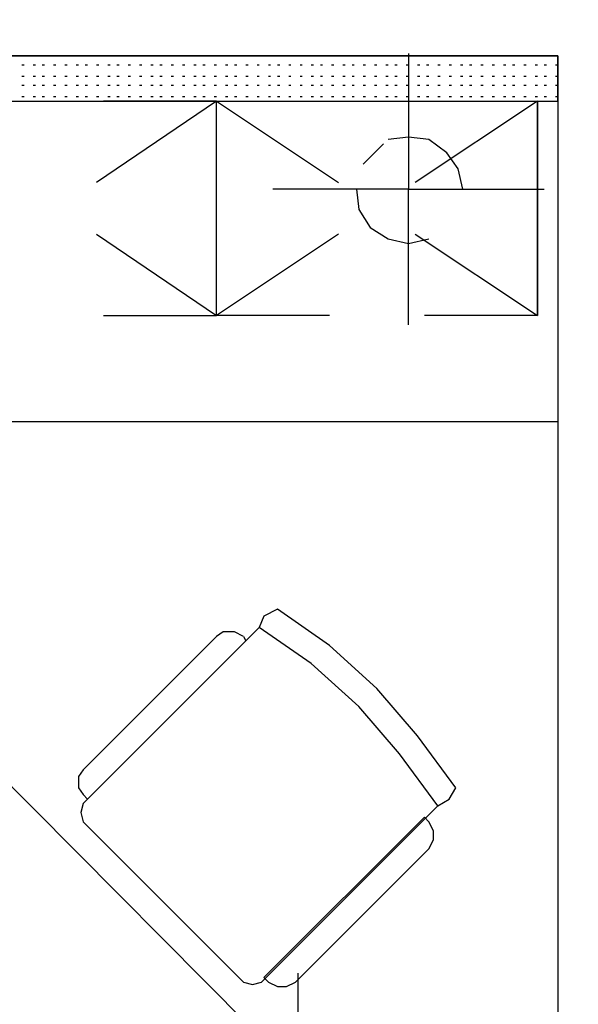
# Model space of a CAD drawing. Header units: millimetres. Extents: x 46 to 491, y -41 to 547.
# Tile 46 of 140: x 149 to 159, y 93 to 111. Entities that reach past the tile are written whole.
import ezdxf
from ezdxf import colors
from ezdxf.entities.mleader import LeaderData, LeaderLine
from ezdxf.math import Vec2, Vec3

# ---------------------------------------------------------------- set-up
doc = ezdxf.new("R2010")
doc.units = ezdxf.units.MM
doc.header["$LTSCALE"] = 10
doc.layers.add('_IE_adresy', color=173, linetype='Continuous')
doc.layers.add('xref', color=252, linetype='Continuous')
doc.styles.add('EEP_adresy', font='ARIALNI.TTF', dxfattribs={"width": 0.9, "height": 20})

# ---------------------------------------------------------------- blocks, each defined once
blk = doc.blocks.new('stacja')
at = {"color": 9, "lineweight": 25}
for points in [[(70.231, 59.351333), (104.605667, 59.351333), (104.605667, 60.198), (20.616334, 60.198), (20.616334, 59.351333)], [(101.811667, 60.240333), (101.811667, 57.700333), (104.351667, 57.700333)], [(96.096667, 55.329666), (98.213334, 55.329666), (98.213334, 59.351333), (95.969667, 57.827333)], [(98.213334, 59.351333), (96.096667, 59.351333)], [(100.33, 55.329666), (98.213334, 55.329666), (98.213334, 59.351333), (100.499334, 57.827333)], [(101.938667, 56.853666), (104.224667, 55.329666), (104.224667, 59.351333), (101.938667, 57.827333)], [(102.108, 59.351333), (104.224667, 59.351333), (104.224667, 55.329666), (102.108, 55.329666)], [(102.827667, 57.700333), (102.743, 58.081333), (102.531334, 58.377666), (102.192667, 58.631666), (101.811667, 58.674), (101.430667, 58.631666)], [(100.965, 58.166), (101.346, 58.547)], [(101.811667, 55.160333), (101.811667, 57.700333), (99.271667, 57.700333)], [(100.838, 57.700333), (100.880334, 57.319333), (101.092, 56.980666), (101.430667, 56.769), (101.811667, 56.684333), (102.192667, 56.769)], [(102.827667, 57.700333), (102.87, 57.700333)], [(95.969667, 56.853666), (98.213334, 55.329666)], [(100.499334, 56.853666), (98.213334, 55.329666)], [(99.356334, 49.826333), (99.102334, 49.699333), (99.017667, 49.487666)], [(102.362, 46.143333), (102.573667, 46.270333), (102.700667, 46.482), (101.981, 47.455666), (101.219, 48.344666), (100.33, 49.149), (99.356334, 49.826333)], [(102.362, 46.143333), (101.642334, 47.117), (100.880334, 48.006), (99.991334, 48.810333), (99.017667, 49.487666)], [(98.721334, 49.318333), (98.763667, 49.233666), (95.800334, 46.270333), (95.715667, 46.355)], [(98.213334, 49.318333), (95.715667, 46.820666)], [(98.721334, 49.318333), (98.552, 49.403), (98.340334, 49.403), (98.213334, 49.318333)], [(95.715667, 46.820666), (95.631, 46.693666), (95.631, 46.482), (95.715667, 46.355)], [(95.715667, 46.185666), (95.673334, 46.016333), (95.715667, 45.847)], [(102.192667, 45.847), (102.108, 45.931666), (99.102334, 42.926), (99.187, 42.841333)], [(102.192667, 45.339), (102.277334, 45.508333), (102.277334, 45.677666), (102.192667, 45.847)], [(98.721334, 42.841333), (98.890667, 42.799), (99.06, 42.841333)], [(99.187, 42.841333), (99.356334, 42.756666), (99.525667, 42.756666), (99.695, 42.841333)]]:
    blk.add_lwpolyline(points, dxfattribs=at)
blk.add_lwpolyline([(93.98, 46.905333), (88.307334, 41.232666), (93.98, 35.602333), (99.610334, 41.232666)], close=True, dxfattribs=at)
for points in [[(20.616334, 60.198), (20.616334, 60.198), (104.605667, 60.198), (104.605667, 60.198)], [(104.605667, 60.198), (104.605667, 60.198), (104.605667, 30.607), (104.605667, 30.607)], [(94.572667, 60.028666), (94.572667, 60.028666), (94.615, 60.028666), (94.615, 60.028666)], [(94.784334, 60.028666), (94.784334, 60.028666), (94.826667, 60.028666), (94.826667, 60.028666)], [(94.953667, 60.028666), (94.953667, 60.028666), (94.996, 60.028666), (94.996, 60.028666)], [(95.165334, 60.028666), (95.165334, 60.028666), (95.207667, 60.028666), (95.207667, 60.028666)], [(95.377, 60.028666), (95.377, 60.028666), (95.419334, 60.028666), (95.419334, 60.028666)], [(95.588667, 60.028666), (95.588667, 60.028666), (95.631, 60.028666), (95.631, 60.028666)], [(95.758, 60.028666), (95.758, 60.028666), (95.800334, 60.028666), (95.800334, 60.028666)], [(95.969667, 60.028666), (95.969667, 60.028666), (96.012, 60.028666), (96.012, 60.028666)], [(96.181334, 60.028666), (96.181334, 60.028666), (96.223667, 60.028666), (96.223667, 60.028666)], [(96.350667, 60.028666), (96.350667, 60.028666), (96.393, 60.028666), (96.393, 60.028666)], [(96.562334, 60.028666), (96.562334, 60.028666), (96.604667, 60.028666), (96.604667, 60.028666)], [(96.774, 60.028666), (96.774, 60.028666), (96.816334, 60.028666), (96.816334, 60.028666)], [(96.985667, 60.028666), (96.985667, 60.028666), (97.028, 60.028666), (97.028, 60.028666)], [(97.155, 60.028666), (97.155, 60.028666), (97.197334, 60.028666), (97.197334, 60.028666)], [(97.366667, 60.028666), (97.366667, 60.028666), (97.409, 60.028666), (97.409, 60.028666)], [(97.578334, 60.028666), (97.578334, 60.028666), (97.620667, 60.028666), (97.620667, 60.028666)], [(97.79, 60.028666), (97.79, 60.028666), (97.832334, 60.028666), (97.832334, 60.028666)], [(97.959334, 60.028666), (97.959334, 60.028666), (98.001667, 60.028666), (98.001667, 60.028666)], [(98.171, 60.028666), (98.171, 60.028666), (98.213334, 60.028666), (98.213334, 60.028666)], [(98.382667, 60.028666), (98.382667, 60.028666), (98.425, 60.028666), (98.425, 60.028666)], [(98.552, 60.028666), (98.552, 60.028666), (98.594334, 60.028666), (98.594334, 60.028666)], [(98.763667, 60.028666), (98.763667, 60.028666), (98.806, 60.028666), (98.806, 60.028666)], [(98.975334, 60.028666), (98.975334, 60.028666), (99.017667, 60.028666), (99.017667, 60.028666)], [(99.187, 60.028666), (99.187, 60.028666), (99.229334, 60.028666), (99.229334, 60.028666)], [(99.356334, 60.028666), (99.356334, 60.028666), (99.398667, 60.028666), (99.398667, 60.028666)], [(99.568, 60.028666), (99.568, 60.028666), (99.610334, 60.028666), (99.610334, 60.028666)], [(99.779667, 60.028666), (99.779667, 60.028666), (99.822, 60.028666), (99.822, 60.028666)], [(99.991334, 60.028666), (99.991334, 60.028666), (100.033667, 60.028666), (100.033667, 60.028666)], [(100.160667, 60.028666), (100.160667, 60.028666), (100.203, 60.028666), (100.203, 60.028666)], [(100.372334, 60.028666), (100.372334, 60.028666), (100.414667, 60.028666), (100.414667, 60.028666)], [(100.584, 60.028666), (100.584, 60.028666), (100.626334, 60.028666), (100.626334, 60.028666)], [(100.753334, 60.028666), (100.753334, 60.028666), (100.795667, 60.028666), (100.795667, 60.028666)], [(100.965, 60.028666), (100.965, 60.028666), (101.007334, 60.028666), (101.007334, 60.028666)], [(101.176667, 60.028666), (101.176667, 60.028666), (101.219, 60.028666), (101.219, 60.028666)], [(101.388334, 60.028666), (101.388334, 60.028666), (101.430667, 60.028666), (101.430667, 60.028666)], [(101.557667, 60.028666), (101.557667, 60.028666), (101.6, 60.028666), (101.6, 60.028666)], [(101.769334, 60.028666), (101.769334, 60.028666), (101.811667, 60.028666), (101.811667, 60.028666)], [(101.981, 60.028666), (101.981, 60.028666), (102.023334, 60.028666), (102.023334, 60.028666)], [(102.150334, 60.028666), (102.150334, 60.028666), (102.192667, 60.028666), (102.192667, 60.028666)], [(102.362, 60.028666), (102.362, 60.028666), (102.404334, 60.028666), (102.404334, 60.028666)], [(102.573667, 60.028666), (102.573667, 60.028666), (102.616, 60.028666), (102.616, 60.028666)], [(102.785334, 60.028666), (102.785334, 60.028666), (102.827667, 60.028666), (102.827667, 60.028666)], [(102.954667, 60.028666), (102.954667, 60.028666), (102.997, 60.028666), (102.997, 60.028666)], [(103.166334, 60.028666), (103.166334, 60.028666), (103.208667, 60.028666), (103.208667, 60.028666)], [(103.378, 60.028666), (103.378, 60.028666), (103.420334, 60.028666), (103.420334, 60.028666)], [(103.589667, 60.028666), (103.589667, 60.028666), (103.632, 60.028666), (103.632, 60.028666)], [(103.759, 60.028666), (103.759, 60.028666), (103.801334, 60.028666), (103.801334, 60.028666)], [(103.970667, 60.028666), (103.970667, 60.028666), (104.013, 60.028666), (104.013, 60.028666)], [(104.182334, 60.028666), (104.182334, 60.028666), (104.224667, 60.028666), (104.224667, 60.028666)], [(104.351667, 60.028666), (104.351667, 60.028666), (104.394, 60.028666), (104.394, 60.028666)], [(104.563334, 60.028666), (104.563334, 60.028666), (104.605667, 60.028666), (104.605667, 60.028666)], [(94.572667, 59.817), (94.572667, 59.817), (94.615, 59.817), (94.615, 59.817)], [(94.784334, 59.817), (94.784334, 59.817), (94.826667, 59.817), (94.826667, 59.817)], [(94.953667, 59.817), (94.953667, 59.817), (94.996, 59.817), (94.996, 59.817)], [(95.165334, 59.817), (95.165334, 59.817), (95.207667, 59.817), (95.207667, 59.817)], [(95.377, 59.817), (95.377, 59.817), (95.419334, 59.817), (95.419334, 59.817)], [(95.588667, 59.817), (95.588667, 59.817), (95.631, 59.817), (95.631, 59.817)], [(95.758, 59.817), (95.758, 59.817), (95.800334, 59.817), (95.800334, 59.817)], [(95.969667, 59.817), (95.969667, 59.817), (96.012, 59.817), (96.012, 59.817)], [(96.181334, 59.817), (96.181334, 59.817), (96.223667, 59.817), (96.223667, 59.817)], [(96.350667, 59.817), (96.350667, 59.817), (96.393, 59.817), (96.393, 59.817)], [(96.562334, 59.817), (96.562334, 59.817), (96.604667, 59.817), (96.604667, 59.817)], [(96.774, 59.817), (96.774, 59.817), (96.816334, 59.817), (96.816334, 59.817)], [(96.985667, 59.817), (96.985667, 59.817), (97.028, 59.817), (97.028, 59.817)], [(97.155, 59.817), (97.155, 59.817), (97.197334, 59.817), (97.197334, 59.817)], [(97.366667, 59.817), (97.366667, 59.817), (97.409, 59.817), (97.409, 59.817)], [(97.578334, 59.817), (97.578334, 59.817), (97.620667, 59.817), (97.620667, 59.817)], [(97.79, 59.817), (97.79, 59.817), (97.832334, 59.817), (97.832334, 59.817)], [(97.959334, 59.817), (97.959334, 59.817), (98.001667, 59.817), (98.001667, 59.817)], [(98.171, 59.817), (98.171, 59.817), (98.213334, 59.817), (98.213334, 59.817)], [(98.382667, 59.817), (98.382667, 59.817), (98.425, 59.817), (98.425, 59.817)], [(98.552, 59.817), (98.552, 59.817), (98.594334, 59.817), (98.594334, 59.817)], [(98.763667, 59.817), (98.763667, 59.817), (98.806, 59.817), (98.806, 59.817)], [(98.975334, 59.817), (98.975334, 59.817), (99.017667, 59.817), (99.017667, 59.817)], [(99.187, 59.817), (99.187, 59.817), (99.229334, 59.817), (99.229334, 59.817)], [(99.356334, 59.817), (99.356334, 59.817), (99.398667, 59.817), (99.398667, 59.817)], [(99.568, 59.817), (99.568, 59.817), (99.610334, 59.817), (99.610334, 59.817)], [(99.779667, 59.817), (99.779667, 59.817), (99.822, 59.817), (99.822, 59.817)], [(99.991334, 59.817), (99.991334, 59.817), (100.033667, 59.817), (100.033667, 59.817)], [(100.160667, 59.817), (100.160667, 59.817), (100.203, 59.817), (100.203, 59.817)], [(100.372334, 59.817), (100.372334, 59.817), (100.414667, 59.817), (100.414667, 59.817)], [(100.584, 59.817), (100.584, 59.817), (100.626334, 59.817), (100.626334, 59.817)], [(100.753334, 59.817), (100.753334, 59.817), (100.795667, 59.817), (100.795667, 59.817)], [(100.965, 59.817), (100.965, 59.817), (101.007334, 59.817), (101.007334, 59.817)], [(101.176667, 59.817), (101.176667, 59.817), (101.219, 59.817), (101.219, 59.817)], [(101.388334, 59.817), (101.388334, 59.817), (101.430667, 59.817), (101.430667, 59.817)], [(101.557667, 59.817), (101.557667, 59.817), (101.6, 59.817), (101.6, 59.817)], [(101.769334, 59.817), (101.769334, 59.817), (101.811667, 59.817), (101.811667, 59.817)], [(101.981, 59.817), (101.981, 59.817), (102.023334, 59.817), (102.023334, 59.817)], [(102.150334, 59.817), (102.150334, 59.817), (102.192667, 59.817), (102.192667, 59.817)], [(102.362, 59.817), (102.362, 59.817), (102.404334, 59.817), (102.404334, 59.817)], [(102.573667, 59.817), (102.573667, 59.817), (102.616, 59.817), (102.616, 59.817)], [(102.785334, 59.817), (102.785334, 59.817), (102.827667, 59.817), (102.827667, 59.817)], [(102.954667, 59.817), (102.954667, 59.817), (102.997, 59.817), (102.997, 59.817)], [(103.166334, 59.817), (103.166334, 59.817), (103.208667, 59.817), (103.208667, 59.817)], [(103.378, 59.817), (103.378, 59.817), (103.420334, 59.817), (103.420334, 59.817)], [(103.589667, 59.817), (103.589667, 59.817), (103.632, 59.817), (103.632, 59.817)], [(103.759, 59.817), (103.759, 59.817), (103.801334, 59.817), (103.801334, 59.817)], [(103.970667, 59.817), (103.970667, 59.817), (104.013, 59.817), (104.013, 59.817)], [(104.182334, 59.817), (104.182334, 59.817), (104.224667, 59.817), (104.224667, 59.817)], [(104.351667, 59.817), (104.351667, 59.817), (104.394, 59.817), (104.394, 59.817)], [(104.563334, 59.817), (104.563334, 59.817), (104.605667, 59.817), (104.605667, 59.817)], [(94.572667, 59.647666), (94.572667, 59.647666), (94.615, 59.647666), (94.615, 59.647666)], [(94.784334, 59.647666), (94.784334, 59.647666), (94.826667, 59.647666), (94.826667, 59.647666)], [(94.953667, 59.647666), (94.953667, 59.647666), (94.996, 59.647666), (94.996, 59.647666)], [(95.165334, 59.647666), (95.165334, 59.647666), (95.207667, 59.647666), (95.207667, 59.647666)], [(95.377, 59.647666), (95.377, 59.647666), (95.419334, 59.647666), (95.419334, 59.647666)], [(95.588667, 59.647666), (95.588667, 59.647666), (95.631, 59.647666), (95.631, 59.647666)], [(95.758, 59.647666), (95.758, 59.647666), (95.800334, 59.647666), (95.800334, 59.647666)], [(95.969667, 59.647666), (95.969667, 59.647666), (96.012, 59.647666), (96.012, 59.647666)], [(96.181334, 59.647666), (96.181334, 59.647666), (96.223667, 59.647666), (96.223667, 59.647666)], [(96.350667, 59.647666), (96.350667, 59.647666), (96.393, 59.647666), (96.393, 59.647666)], [(96.562334, 59.647666), (96.562334, 59.647666), (96.604667, 59.647666), (96.604667, 59.647666)], [(96.774, 59.647666), (96.774, 59.647666), (96.816334, 59.647666), (96.816334, 59.647666)], [(96.985667, 59.647666), (96.985667, 59.647666), (97.028, 59.647666), (97.028, 59.647666)], [(97.155, 59.647666), (97.155, 59.647666), (97.197334, 59.647666), (97.197334, 59.647666)], [(97.366667, 59.647666), (97.366667, 59.647666), (97.409, 59.647666), (97.409, 59.647666)], [(97.578334, 59.647666), (97.578334, 59.647666), (97.620667, 59.647666), (97.620667, 59.647666)], [(97.79, 59.647666), (97.79, 59.647666), (97.832334, 59.647666), (97.832334, 59.647666)], [(97.959334, 59.647666), (97.959334, 59.647666), (98.001667, 59.647666), (98.001667, 59.647666)], [(98.171, 59.647666), (98.171, 59.647666), (98.213334, 59.647666), (98.213334, 59.647666)], [(98.382667, 59.647666), (98.382667, 59.647666), (98.425, 59.647666), (98.425, 59.647666)], [(98.552, 59.647666), (98.552, 59.647666), (98.594334, 59.647666), (98.594334, 59.647666)], [(98.763667, 59.647666), (98.763667, 59.647666), (98.806, 59.647666), (98.806, 59.647666)], [(98.975334, 59.647666), (98.975334, 59.647666), (99.017667, 59.647666), (99.017667, 59.647666)], [(99.187, 59.647666), (99.187, 59.647666), (99.229334, 59.647666), (99.229334, 59.647666)], [(99.356334, 59.647666), (99.356334, 59.647666), (99.398667, 59.647666), (99.398667, 59.647666)], [(99.568, 59.647666), (99.568, 59.647666), (99.610334, 59.647666), (99.610334, 59.647666)], [(99.779667, 59.647666), (99.779667, 59.647666), (99.822, 59.647666), (99.822, 59.647666)], [(99.991334, 59.647666), (99.991334, 59.647666), (100.033667, 59.647666), (100.033667, 59.647666)], [(100.160667, 59.647666), (100.160667, 59.647666), (100.203, 59.647666), (100.203, 59.647666)], [(100.372334, 59.647666), (100.372334, 59.647666), (100.414667, 59.647666), (100.414667, 59.647666)], [(100.584, 59.647666), (100.584, 59.647666), (100.626334, 59.647666), (100.626334, 59.647666)], [(100.753334, 59.647666), (100.753334, 59.647666), (100.795667, 59.647666), (100.795667, 59.647666)], [(100.965, 59.647666), (100.965, 59.647666), (101.007334, 59.647666), (101.007334, 59.647666)], [(101.176667, 59.647666), (101.176667, 59.647666), (101.219, 59.647666), (101.219, 59.647666)], [(101.388334, 59.647666), (101.388334, 59.647666), (101.430667, 59.647666), (101.430667, 59.647666)], [(101.557667, 59.647666), (101.557667, 59.647666), (101.6, 59.647666), (101.6, 59.647666)], [(101.769334, 59.647666), (101.769334, 59.647666), (101.811667, 59.647666), (101.811667, 59.647666)], [(101.981, 59.647666), (101.981, 59.647666), (102.023334, 59.647666), (102.023334, 59.647666)], [(102.150334, 59.647666), (102.150334, 59.647666), (102.192667, 59.647666), (102.192667, 59.647666)], [(102.362, 59.647666), (102.362, 59.647666), (102.404334, 59.647666), (102.404334, 59.647666)], [(102.573667, 59.647666), (102.573667, 59.647666), (102.616, 59.647666), (102.616, 59.647666)], [(102.785334, 59.647666), (102.785334, 59.647666), (102.827667, 59.647666), (102.827667, 59.647666)], [(102.954667, 59.647666), (102.954667, 59.647666), (102.997, 59.647666), (102.997, 59.647666)], [(103.166334, 59.647666), (103.166334, 59.647666), (103.208667, 59.647666), (103.208667, 59.647666)], [(103.378, 59.647666), (103.378, 59.647666), (103.420334, 59.647666), (103.420334, 59.647666)], [(103.589667, 59.647666), (103.589667, 59.647666), (103.632, 59.647666), (103.632, 59.647666)], [(103.759, 59.647666), (103.759, 59.647666), (103.801334, 59.647666), (103.801334, 59.647666)], [(103.970667, 59.647666), (103.970667, 59.647666), (104.013, 59.647666), (104.013, 59.647666)], [(104.182334, 59.647666), (104.182334, 59.647666), (104.224667, 59.647666), (104.224667, 59.647666)], [(104.351667, 59.647666), (104.351667, 59.647666), (104.394, 59.647666), (104.394, 59.647666)], [(104.563334, 59.647666), (104.563334, 59.647666), (104.605667, 59.647666), (104.605667, 59.647666)], [(94.572667, 59.436), (94.572667, 59.436), (94.615, 59.436), (94.615, 59.436)], [(94.784334, 59.436), (94.784334, 59.436), (94.826667, 59.436), (94.826667, 59.436)], [(94.953667, 59.436), (94.953667, 59.436), (94.996, 59.436), (94.996, 59.436)], [(95.165334, 59.436), (95.165334, 59.436), (95.207667, 59.436), (95.207667, 59.436)], [(95.377, 59.436), (95.377, 59.436), (95.419334, 59.436), (95.419334, 59.436)], [(95.588667, 59.436), (95.588667, 59.436), (95.631, 59.436), (95.631, 59.436)], [(95.758, 59.436), (95.758, 59.436), (95.800334, 59.436), (95.800334, 59.436)], [(95.969667, 59.436), (95.969667, 59.436), (96.012, 59.436), (96.012, 59.436)], [(96.181334, 59.436), (96.181334, 59.436), (96.223667, 59.436), (96.223667, 59.436)], [(96.350667, 59.436), (96.350667, 59.436), (96.393, 59.436), (96.393, 59.436)], [(96.562334, 59.436), (96.562334, 59.436), (96.604667, 59.436), (96.604667, 59.436)], [(96.774, 59.436), (96.774, 59.436), (96.816334, 59.436), (96.816334, 59.436)], [(96.985667, 59.436), (96.985667, 59.436), (97.028, 59.436), (97.028, 59.436)], [(97.155, 59.436), (97.155, 59.436), (97.197334, 59.436), (97.197334, 59.436)], [(97.366667, 59.436), (97.366667, 59.436), (97.409, 59.436), (97.409, 59.436)], [(97.578334, 59.436), (97.578334, 59.436), (97.620667, 59.436), (97.620667, 59.436)], [(97.79, 59.436), (97.79, 59.436), (97.832334, 59.436), (97.832334, 59.436)], [(97.959334, 59.436), (97.959334, 59.436), (98.001667, 59.436), (98.001667, 59.436)], [(98.171, 59.436), (98.171, 59.436), (98.213334, 59.436), (98.213334, 59.436)], [(98.382667, 59.436), (98.382667, 59.436), (98.425, 59.436), (98.425, 59.436)], [(98.552, 59.436), (98.552, 59.436), (98.594334, 59.436), (98.594334, 59.436)], [(98.763667, 59.436), (98.763667, 59.436), (98.806, 59.436), (98.806, 59.436)], [(98.975334, 59.436), (98.975334, 59.436), (99.017667, 59.436), (99.017667, 59.436)], [(99.187, 59.436), (99.187, 59.436), (99.229334, 59.436), (99.229334, 59.436)], [(99.356334, 59.436), (99.356334, 59.436), (99.398667, 59.436), (99.398667, 59.436)], [(99.568, 59.436), (99.568, 59.436), (99.610334, 59.436), (99.610334, 59.436)], [(99.779667, 59.436), (99.779667, 59.436), (99.822, 59.436), (99.822, 59.436)], [(99.991334, 59.436), (99.991334, 59.436), (100.033667, 59.436), (100.033667, 59.436)], [(100.160667, 59.436), (100.160667, 59.436), (100.203, 59.436), (100.203, 59.436)], [(100.372334, 59.436), (100.372334, 59.436), (100.414667, 59.436), (100.414667, 59.436)], [(100.584, 59.436), (100.584, 59.436), (100.626334, 59.436), (100.626334, 59.436)], [(100.753334, 59.436), (100.753334, 59.436), (100.795667, 59.436), (100.795667, 59.436)], [(100.965, 59.436), (100.965, 59.436), (101.007334, 59.436), (101.007334, 59.436)], [(101.176667, 59.436), (101.176667, 59.436), (101.219, 59.436), (101.219, 59.436)], [(101.388334, 59.436), (101.388334, 59.436), (101.430667, 59.436), (101.430667, 59.436)], [(101.557667, 59.436), (101.557667, 59.436), (101.6, 59.436), (101.6, 59.436)], [(101.769334, 59.436), (101.769334, 59.436), (101.811667, 59.436), (101.811667, 59.436)], [(101.981, 59.436), (101.981, 59.436), (102.023334, 59.436), (102.023334, 59.436)], [(102.150334, 59.436), (102.150334, 59.436), (102.192667, 59.436), (102.192667, 59.436)], [(102.362, 59.436), (102.362, 59.436), (102.404334, 59.436), (102.404334, 59.436)], [(102.573667, 59.436), (102.573667, 59.436), (102.616, 59.436), (102.616, 59.436)], [(102.785334, 59.436), (102.785334, 59.436), (102.827667, 59.436), (102.827667, 59.436)], [(102.954667, 59.436), (102.954667, 59.436), (102.997, 59.436), (102.997, 59.436)], [(103.166334, 59.436), (103.166334, 59.436), (103.208667, 59.436), (103.208667, 59.436)], [(103.378, 59.436), (103.378, 59.436), (103.420334, 59.436), (103.420334, 59.436)], [(103.589667, 59.436), (103.589667, 59.436), (103.632, 59.436), (103.632, 59.436)], [(103.759, 59.436), (103.759, 59.436), (103.801334, 59.436), (103.801334, 59.436)], [(103.970667, 59.436), (103.970667, 59.436), (104.013, 59.436), (104.013, 59.436)], [(104.182334, 59.436), (104.182334, 59.436), (104.224667, 59.436), (104.224667, 59.436)], [(104.351667, 59.436), (104.351667, 59.436), (104.394, 59.436), (104.394, 59.436)], [(104.563334, 59.436), (104.563334, 59.436), (104.605667, 59.436), (104.605667, 59.436)], [(98.213334, 59.351333), (98.213334, 59.351333), (100.33, 59.351333), (100.33, 59.351333)], [(104.605667, 53.34), (104.605667, 53.34), (70.231, 53.34), (70.231, 53.34)], [(95.715667, 46.185666), (95.715667, 46.185666), (99.017667, 49.487666), (99.017667, 49.487666)], [(102.362, 46.143333), (102.362, 46.143333), (99.06, 42.841333), (99.06, 42.841333)], [(98.721334, 42.841333), (98.721334, 42.841333), (95.715667, 45.847), (95.715667, 45.847)], [(102.192667, 45.339), (102.192667, 45.339), (99.695, 42.841333), (99.695, 42.841333)], [(99.737334, 43.010666), (99.737334, 43.010666), (99.737334, 27.94), (99.737334, 27.94)]]:
    blk.add_open_spline(points, degree=3, dxfattribs=at)

msp = doc.modelspace()

# ---------------------------------------------------------------- block references
at = {"layer": 'xref'}
msp.add_blockref('stacja', (53.992334, 50.410128), dxfattribs=at)

# ---------------------------------------------------------------- leaders
at = {"layer": '_IE_adresy', "color": 1}
ml = msp.add_multileader_mtext('Standard', dxfattribs=at)
ml.set_content('{\\W1;\\fArial|b0|i0|c238|p34;Istn. szafa pożarowa\\PProj.kabel XFLAME E90 5x1x240mm2\\Pzasilić z wolnego obwodu\\PZab. gG200A }', color=1, style='EEP_adresy')
ml.set_leader_properties(color=1)
ml.build(insert=Vec2(0, 0))
ml.multileader.update_dxf_attribs({"text_left_attachment_type": 6, "text_right_attachment_type": 6, "dogleg_length": 0.5, "arrow_head_size": 3})
ctx = ml.context
ctx.base_point, ctx.char_height, ctx.arrow_head_size, ctx.landing_gap_size, ctx.plane_origin = Vec3(127.644572, 130.928128), 2.5, 3, 0.4, Vec3(309.664545, 125.520573)
ctx.left_attachment, ctx.right_attachment, ctx.text_align_type = 6, 6, 2
notes = []
notes.append((ctx, [(0, (1, 1, 0), (189.996083, 130.928128), (-1, 0), 2.410992, [(2, [(204.020679, 100.904641)], 0, [])])]))
ctx.mtext.insert, ctx.mtext.width, ctx.mtext.defined_height, ctx.mtext.alignment, ctx.mtext.line_spacing_factor, ctx.mtext.flow_direction = Vec3(187.185091, 134.205754), 98.67878785, 54.223772, 3, 0.96, 5
for ctx, leaders in notes:
    for number, flags, end, landing, length, lines in leaders:
        leader = LeaderData()
        leader.index, (leader.has_last_leader_line, leader.has_dogleg_vector, leader.attachment_direction) = number, flags
        leader.last_leader_point, leader.dogleg_vector, leader.dogleg_length = Vec3(end), Vec3(landing), length
        for number, points, colour, breaks in lines:
            line = LeaderLine()
            line.index, line.vertices, line.color, line.breaks = number, Vec3.list(points), colors.encode_raw_color(colour), breaks
            leader.lines.append(line)
        ctx.leaders.append(leader)

doc.saveas('drawing.dxf')
